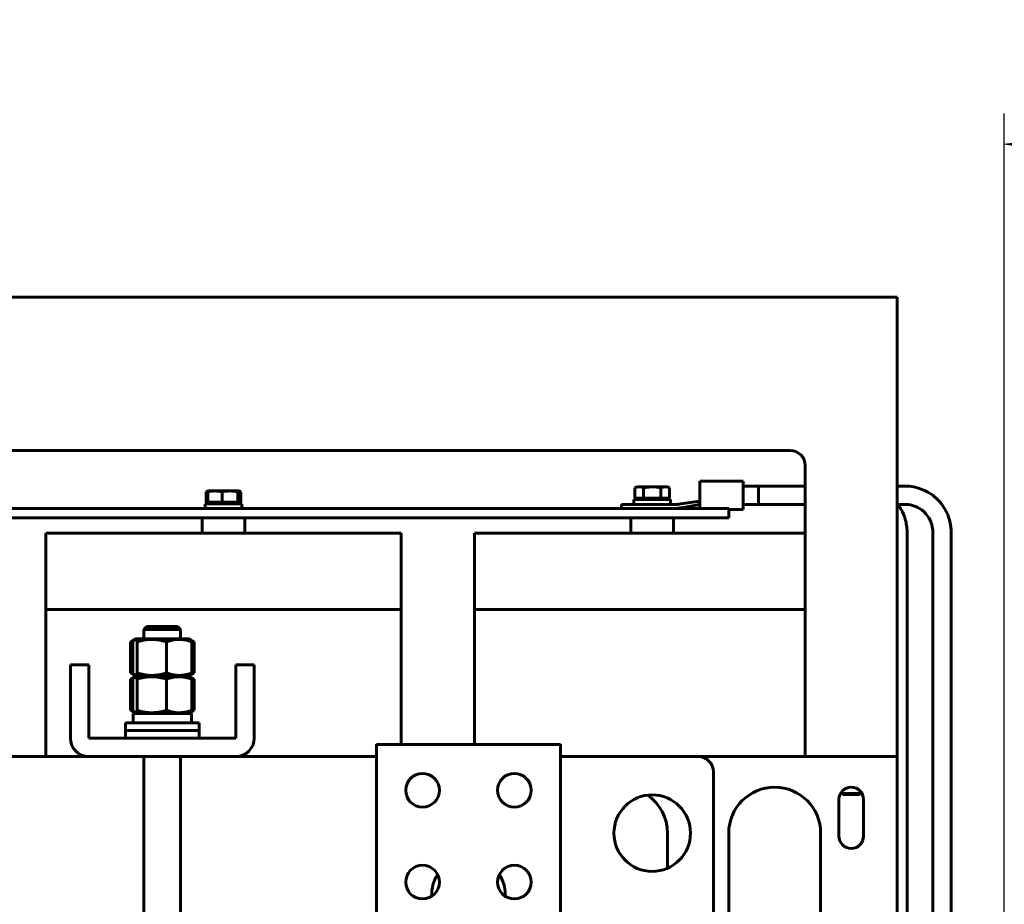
# Model space of a CAD drawing. Header units: millimetres. Extents: x 0 to 297, y 0 to 420.
# Tile 10 of 19: x 167 to 231, y 192 to 250. Entities that reach past the tile are written whole.
import ezdxf

# ---------------------------------------------------------------- set-up
doc = ezdxf.new("R2010")
doc.units = ezdxf.units.MM
doc.linetypes.add('K5LT_BASIC', pattern=[0])
doc.linetypes.add('K5LT_THIN', pattern=[0])
doc.layers.add('Системный слой', color=7, linetype='Continuous')
doc.styles.add('KDIMTEXTSTYLE', font='GOST_AU.SHX', dxfattribs={"width": 0.96, "oblique": 15, "height": 5})
doc.dimstyles.new('KDIMSTYLE (0.20)', dxfattribs={"dimtxt": 5, "dimasz": 1, "dimexe": 2, "dimexo": 0, "dimgap": 1, "dimtad": 1, "dimlfac": 5, "dimtxsty": 'KDIMTEXTSTYLE', "dimsah": 1, "dimcen": 0, "dimdle": 1, "dimadec": 0, "dimazin": 0, "dimtfac": 0.667, "dimtmove": 0, "dimatfit": 3, "dimfxl": 1, "dimtvp": 1, "dimtolj": 1, "dimtzin": 0, "dimarcsym": 0})

# ---------------------------------------------------------------- blocks, each defined once
blk = doc.blocks.new('U36')
at = {"layer": 'Системный слой', "color": 150, "linetype": 'K5LT_BASIC', "lineweight": 60, "true_color": 0x0080ff}
for p, q in [((110.014, 201.444), (101.014, 201.444)), ((131.214, 201.444), (122.014, 201.444)), ((150.014, 201.444), (140.814, 201.444)), ((171.214, 201.444), (162.014, 201.444)), ((190.014, 201.444), (180.814, 201.444)), ((211.014, 201.444), (202.014, 201.444))]:
    blk.add_line(p, q, dxfattribs=at)
blk = doc.blocks.new('U38')
at = {"layer": 'Системный слой', "color": 150, "linetype": 'K5LT_BASIC', "lineweight": 60, "true_color": 0x0080ff}
for p, q in [((212.014, 187.844), (212.014, 200.444)), ((212.014, 186.444), (212.014, 186.644))]:
    blk.add_line(p, q, dxfattribs=at)
blk = doc.blocks.new('U43')
at = {"layer": 'Системный слой', "color": 150, "linetype": 'K5LT_BASIC', "lineweight": 60, "true_color": 0x0080ff}
for p, q in [((214.952, 219.111), (214.952, 218.511)), ((214.952, 218.511), (214.952, 217.911))]:
    blk.add_line(p, q, dxfattribs=at)
blk = doc.blocks.new('U44')
at = {"layer": 'Системный слой', "color": 150, "linetype": 'K5LT_BASIC', "lineweight": 60, "true_color": 0x0080ff}
for p, q in [((174.814, 209.744), (174.814, 209.144)), ((174.814, 201.444), (174.814, 187.844))]:
    blk.add_line(p, q, dxfattribs=at)
blk = doc.blocks.new('U45')
at = {"layer": 'Системный слой', "color": 150, "linetype": 'K5LT_BASIC', "lineweight": 60, "true_color": 0x0080ff}
for p, q in [((177.214, 209.744), (177.214, 209.144)), ((177.214, 201.444), (177.214, 187.844))]:
    blk.add_line(p, q, dxfattribs=at)
blk = doc.blocks.new('U46')
at = {"layer": 'Системный слой', "color": 150, "linetype": 'K5LT_BASIC', "lineweight": 60, "true_color": 0x0080ff}
for p, q in [((175.011, 209.744), (174.814, 209.744)), ((177.214, 209.744), (175.011, 209.744))]:
    blk.add_line(p, q, dxfattribs=at)
blk = doc.blocks.new('U47')
at = {"layer": 'Системный слой', "color": 150, "linetype": 'K5LT_BASIC', "lineweight": 60, "true_color": 0x0080ff}
for p, q in [((175.014, 209.944), (175.178, 209.944)), ((175.178, 209.944), (177.014, 209.944))]:
    blk.add_line(p, q, dxfattribs=at)
blk = doc.blocks.new('U54')
at = {"layer": 'Системный слой', "color": 150, "linetype": 'K5LT_BASIC', "lineweight": 60, "true_color": 0x0080ff}
for p, q in [((177.878, 206.602), (177.95, 206.573)), ((177.95, 206.573), (178.021, 206.538)), ((178.021, 206.538), (178.092, 206.499))]:
    blk.add_line(p, q, dxfattribs=at)
blk = doc.blocks.new('U55')
at = {"layer": 'Системный слой', "color": 150, "linetype": 'K5LT_BASIC', "lineweight": 60, "true_color": 0x0080ff}
for p, q in [((174.007, 204.429), (173.936, 204.468)), ((174.078, 204.394), (174.007, 204.429)), ((174.15, 204.365), (174.078, 204.394))]:
    blk.add_line(p, q, dxfattribs=at)
blk = doc.blocks.new('U56')
at = {"layer": 'Системный слой', "color": 150, "linetype": 'K5LT_BASIC', "lineweight": 60, "true_color": 0x0080ff}
for p, q in [((177.95, 204.394), (177.878, 204.365)), ((178.021, 204.429), (177.95, 204.394)), ((178.092, 204.468), (178.021, 204.429))]:
    blk.add_line(p, q, dxfattribs=at)
blk = doc.blocks.new('U57')
at = {"layer": 'Системный слой', "color": 150, "linetype": 'K5LT_BASIC', "lineweight": 60, "true_color": 0x0080ff}
for p, q in [((173.936, 206.499), (174.007, 206.538)), ((174.007, 206.538), (174.078, 206.573)), ((174.078, 206.573), (174.15, 206.602))]:
    blk.add_line(p, q, dxfattribs=at)
blk = doc.blocks.new('U62')
at = {"layer": 'Системный слой', "color": 150, "linetype": 'K5LT_BASIC', "lineweight": 60, "true_color": 0x0080ff}
for p, q in [((181.015, 218.776), (181.058, 218.766)), ((181.058, 218.766), (181.1, 218.753)), ((181.1, 218.753), (181.143, 218.738))]:
    blk.add_line(p, q, dxfattribs=at)
blk = doc.blocks.new('U63')
at = {"layer": 'Системный слой', "color": 150, "linetype": 'K5LT_BASIC', "lineweight": 60, "true_color": 0x0080ff}
for p, q in [((178.885, 218.738), (178.928, 218.753)), ((178.928, 218.753), (178.97, 218.766)), ((178.97, 218.766), (179.013, 218.776))]:
    blk.add_line(p, q, dxfattribs=at)
blk = doc.blocks.new('U67')
at = {"layer": 'Системный слой', "color": 150, "linetype": 'K5LT_BASIC', "lineweight": 60, "true_color": 0x0080ff}
for p, q in [((224.065, 217.911), (224.08, 217.911)), ((224.08, 217.911), (224.103, 217.911)), ((224.103, 217.911), (224.137, 217.911)), ((224.137, 217.911), (224.187, 217.911)), ((224.187, 217.911), (224.261, 217.911)), ((224.261, 217.911), (224.37, 217.911)), ((224.37, 217.911), (224.523, 217.911)), ((224.523, 217.911), (224.546, 217.911)), ((224.546, 217.911), (224.558, 217.911)), ((224.558, 217.911), (224.583, 217.91)), ((224.583, 217.91), (224.631, 217.909)), ((224.631, 217.909), (224.722, 217.903)), ((224.722, 217.903), (224.891, 217.879)), ((224.891, 217.879), (225.073, 217.831)), ((225.073, 217.831), (225.221, 217.776)), ((225.221, 217.776), (225.233, 217.771)), ((225.233, 217.771), (225.246, 217.766)), ((225.246, 217.766), (225.272, 217.754)), ((225.272, 217.754), (225.324, 217.73)), ((225.324, 217.73), (225.425, 217.677)), ((225.425, 217.677), (225.616, 217.552)), ((225.616, 217.552), (225.815, 217.379)), ((225.815, 217.379), (225.825, 217.368)), ((225.825, 217.368), (225.845, 217.348)), ((225.845, 217.348), (225.884, 217.306)), ((225.884, 217.306), (225.957, 217.218)), ((225.957, 217.218), (226.085, 217.03)), ((226.085, 217.03), (226.203, 216.793)), ((226.203, 216.793), (226.209, 216.78)), ((226.209, 216.78), (226.219, 216.754)), ((226.219, 216.754), (226.238, 216.702)), ((226.238, 216.702), (226.272, 216.599)), ((226.272, 216.599), (226.309, 216.444)), ((226.309, 216.444), (226.334, 216.238)), ((226.334, 216.238), (226.338, 216.105)), ((226.338, 216.105), (226.338, 216.091)), ((226.338, 216.091), (226.338, 216.062)), ((226.338, 216.062), (226.338, 216.002)), ((226.338, 216.002), (226.338, 215.877)), ((226.338, 215.877), (226.338, 215.776)), ((226.338, 215.776), (226.338, 215.725)), ((226.338, 215.725), (226.338, 215.7)), ((226.338, 215.7), (226.338, 215.687)), ((226.338, 215.687), (226.338, 215.679)), ((226.338, 215.679), (226.338, 215.668)), ((226.338, 215.668), (226.338, 215.651)), ((226.338, 215.651), (226.338, 215.626)), ((226.338, 215.626), (226.338, 215.588)), ((226.338, 215.588), (226.338, 215.533)), ((226.338, 215.533), (226.338, 215.451)), ((226.338, 215.451), (226.338, 215.427)), ((226.338, 215.427), (226.338, 215.381)), ((226.338, 215.381), (226.338, 215.289)), ((226.338, 215.289), (226.338, 215.105)), ((226.338, 215.105), (226.338, 214.735)), ((226.338, 214.735), (226.338, 213.997)), ((226.338, 213.997), (226.338, 212.521)), ((226.338, 212.521), (226.338, 209.568)), ((226.338, 209.568), (226.338, 203.662)), ((226.338, 203.662), (226.338, 192.823)), ((226.338, 192.823), (226.338, 187.844)), ((226.338, 186.644), (226.338, 174.911))]:
    blk.add_line(p, q, dxfattribs=at)
blk = doc.blocks.new('U68')
at = {"layer": 'Системный слой', "color": 150, "linetype": 'K5LT_BASIC', "lineweight": 60, "true_color": 0x0080ff}
for p, q in [((214.952, 219.111), (218.014, 219.111)), ((224.014, 219.111), (224.028, 219.111)), ((224.028, 219.111), (224.035, 219.111)), ((224.035, 219.111), (224.043, 219.111)), ((224.043, 219.111), (224.053, 219.111)), ((224.053, 219.111), (224.069, 219.111)), ((224.069, 219.111), (224.093, 219.111)), ((224.093, 219.111), (224.128, 219.111)), ((224.128, 219.111), (224.182, 219.111)), ((224.182, 219.111), (224.264, 219.111)), ((224.264, 219.111), (224.392, 219.111)), ((224.392, 219.111), (224.548, 219.111)), ((224.548, 219.111), (224.565, 219.111)), ((224.565, 219.111), (224.599, 219.11)), ((224.599, 219.11), (224.667, 219.108)), ((224.667, 219.108), (224.808, 219.097)), ((224.808, 219.097), (225.101, 219.055)), ((225.101, 219.055), (225.416, 218.978)), ((225.416, 218.978), (225.697, 218.878)), ((225.697, 218.878), (225.718, 218.869)), ((225.718, 218.869), (225.762, 218.85)), ((225.762, 218.85), (225.848, 218.81)), ((225.848, 218.81), (226.016, 218.721)), ((226.016, 218.721), (226.333, 218.514)), ((226.333, 218.514), (226.667, 218.224)), ((226.667, 218.224), (226.684, 218.207)), ((226.684, 218.207), (226.717, 218.173)), ((226.717, 218.173), (226.781, 218.103)), ((226.781, 218.103), (226.902, 217.957)), ((226.902, 217.957), (227.116, 217.644)), ((227.116, 217.644), (227.314, 217.248)), ((227.314, 217.248), (227.323, 217.226)), ((227.323, 217.226), (227.34, 217.181)), ((227.34, 217.181), (227.372, 217.09)), ((227.372, 217.09), (227.429, 216.904)), ((227.429, 216.904), (227.498, 216.579)), ((227.498, 216.579), (227.533, 216.262)), ((227.533, 216.262), (227.538, 216.104)), ((227.538, 216.104), (227.538, 216.086)), ((227.538, 216.086), (227.538, 216.051)), ((227.538, 216.051), (227.538, 215.983)), ((227.538, 215.983), (227.538, 215.853)), ((227.538, 215.853), (227.538, 215.757)), ((227.538, 215.757), (227.538, 215.71)), ((227.538, 215.71), (227.538, 215.687)), ((227.538, 215.687), (227.538, 215.675)), ((227.538, 215.675), (227.538, 215.668)), ((227.538, 215.668), (227.538, 215.658)), ((227.538, 215.658), (227.538, 215.642)), ((227.538, 215.642), (227.538, 215.619)), ((227.538, 215.619), (227.538, 215.584)), ((227.538, 215.584), (227.538, 215.531)), ((227.538, 215.531), (227.538, 215.451)), ((227.538, 215.451), (227.538, 215.428)), ((227.538, 215.428), (227.538, 215.382)), ((227.538, 215.382), (227.538, 215.29)), ((227.538, 215.29), (227.538, 215.106)), ((227.538, 215.106), (227.538, 214.738)), ((227.538, 214.738), (227.538, 214.002)), ((227.538, 214.002), (227.538, 212.531)), ((227.538, 212.531), (227.538, 209.588)), ((227.538, 209.588), (227.538, 203.703)), ((227.538, 203.703), (227.538, 192.851)), ((227.538, 192.851), (227.538, 187.844)), ((227.538, 186.644), (227.538, 174.911))]:
    blk.add_line(p, q, dxfattribs=at)
blk = doc.blocks.new('U76')
at = {"layer": 'Системный слой', "color": 150, "linetype": 'K5LT_BASIC', "lineweight": 60, "true_color": 0x0080ff}
blk.add_line((211.014, 201.444), (224.014, 201.444), dxfattribs=at)
blk = doc.blocks.new('U77')
at = {"layer": 'Системный слой', "color": 150, "linetype": 'K5LT_BASIC', "lineweight": 60, "true_color": 0x0080ff}
for p, q in [((224.014, 187.844), (224.014, 200.844)), ((224.014, 186.044), (224.014, 186.644))]:
    blk.add_line(p, q, dxfattribs=at)
blk = doc.blocks.new('U81')
at = {"layer": 'Системный слой', "color": 150, "linetype": 'K5LT_BASIC', "lineweight": 60, "true_color": 0x0080ff}
for p, q in [((190.014, 187.844), (190.014, 202.244)), ((190.014, 183.244), (190.014, 186.644))]:
    blk.add_line(p, q, dxfattribs=at)
blk = doc.blocks.new('U82')
at = {"layer": 'Системный слой', "color": 150, "linetype": 'K5LT_BASIC', "lineweight": 60, "true_color": 0x0080ff}
for p, q in [((202.014, 187.844), (202.014, 202.244)), ((202.014, 183.244), (202.014, 186.644))]:
    blk.add_line(p, q, dxfattribs=at)
blk = doc.blocks.new('U96')
at = {"layer": 'Системный слой', "color": 150, "linetype": 'K5LT_BASIC', "lineweight": 60, "true_color": 0x0080ff}
for p, q in [((174.128, 204.399), (174.094, 204.468)), ((174.163, 204.347), (174.128, 204.399)), ((174.199, 204.316), (174.163, 204.347)), ((174.255, 204.313), (174.199, 204.316)), ((174.31, 204.367), (174.255, 204.313)), ((174.365, 204.468), (174.31, 204.367))]:
    blk.add_line(p, q, dxfattribs=at)
blk = doc.blocks.new('U97')
at = {"layer": 'Системный слой', "color": 150, "linetype": 'K5LT_BASIC', "lineweight": 60, "true_color": 0x0080ff}
for p, q in [((174.094, 206.499), (174.129, 206.568)), ((174.129, 206.568), (174.161, 206.617)), ((174.161, 206.617), (174.162, 206.619)), ((174.162, 206.619), (174.164, 206.621)), ((174.164, 206.621), (174.169, 206.626)), ((174.169, 206.626), (174.177, 206.635)), ((174.177, 206.635), (174.195, 206.649)), ((174.195, 206.649), (174.199, 206.651)), ((174.199, 206.651), (174.229, 206.66)), ((174.229, 206.66), (174.23, 206.66)), ((174.23, 206.66), (174.231, 206.66)), ((174.231, 206.66), (174.234, 206.66)), ((174.234, 206.66), (174.239, 206.659)), ((174.239, 206.659), (174.25, 206.656)), ((174.25, 206.656), (174.264, 206.649)), ((174.264, 206.649), (174.265, 206.649)), ((174.265, 206.649), (174.266, 206.648)), ((174.266, 206.648), (174.269, 206.646)), ((174.269, 206.646), (174.274, 206.641)), ((174.274, 206.641), (174.286, 206.631)), ((174.286, 206.631), (174.298, 206.616)), ((174.298, 206.616), (174.299, 206.615)), ((174.299, 206.615), (174.301, 206.612)), ((174.301, 206.612), (174.306, 206.607)), ((174.306, 206.607), (174.314, 206.595)), ((174.314, 206.595), (174.33, 206.568)), ((174.33, 206.568), (174.363, 206.503)), ((174.363, 206.503), (174.365, 206.499))]:
    blk.add_line(p, q, dxfattribs=at)
blk = doc.blocks.new('U98')
at = {"layer": 'Системный слой', "color": 150, "linetype": 'K5LT_BASIC', "lineweight": 60, "true_color": 0x0080ff}
for p, q in [((177.607, 206.704), (174.289, 206.704)), ((177.739, 206.704), (177.607, 206.704))]:
    blk.add_line(p, q, dxfattribs=at)
blk = doc.blocks.new('U99')
at = {"layer": 'Системный слой', "color": 150, "linetype": 'K5LT_BASIC', "lineweight": 60, "true_color": 0x0080ff}
for p, q in [((177.95, 206.834), (177.878, 206.805)), ((178.021, 206.869), (177.95, 206.834)), ((178.092, 206.908), (178.021, 206.869))]:
    blk.add_line(p, q, dxfattribs=at)
blk = doc.blocks.new('U100')
at = {"layer": 'Системный слой', "color": 150, "linetype": 'K5LT_BASIC', "lineweight": 60, "true_color": 0x0080ff}
for p, q in [((174.007, 206.869), (173.936, 206.908)), ((174.078, 206.834), (174.007, 206.869)), ((174.15, 206.805), (174.078, 206.834))]:
    blk.add_line(p, q, dxfattribs=at)
blk = doc.blocks.new('U101')
at = {"layer": 'Системный слой', "color": 150, "linetype": 'K5LT_BASIC', "lineweight": 60, "true_color": 0x0080ff}
for p, q in [((174.007, 208.978), (174.078, 209.013)), ((174.078, 209.013), (174.15, 209.042)), ((173.936, 208.939), (174.007, 208.978))]:
    blk.add_line(p, q, dxfattribs=at)
blk = doc.blocks.new('U102')
at = {"layer": 'Системный слой', "color": 150, "linetype": 'K5LT_BASIC', "lineweight": 60, "true_color": 0x0080ff}
for p, q in [((177.878, 209.042), (177.95, 209.013)), ((177.95, 209.013), (178.021, 208.978)), ((178.021, 208.978), (178.092, 208.939))]:
    blk.add_line(p, q, dxfattribs=at)
blk = doc.blocks.new('U103')
at = {"layer": 'Системный слой', "color": 150, "linetype": 'K5LT_BASIC', "lineweight": 60, "true_color": 0x0080ff}
for start, end in [(147.27132, 182.86584), (0, 32.72868), (357.13416, 0)]:
    blk.add_arc((196.014, 192.444), 2.4, start, end, dxfattribs=at)
blk = doc.blocks.new('U107')
at = {"layer": 'Системный слой', "color": 150, "linetype": 'K5LT_BASIC', "lineweight": 60, "true_color": 0x0080ff}
for p, q in [((180.983, 218.056), (180.976, 218.064)), ((180.989, 218.054), (180.983, 218.056)), ((180.996, 218.057), (180.989, 218.054)), ((180.997, 218.059), (180.996, 218.057)), ((180.999, 218.061), (180.997, 218.059)), ((181, 218.064), (180.999, 218.061))]:
    blk.add_line(p, q, dxfattribs=at)
blk = doc.blocks.new('U108')
at = {"layer": 'Системный слой', "color": 150, "linetype": 'K5LT_BASIC', "lineweight": 60, "true_color": 0x0080ff}
for p, q in [((180.988, 218.794), (180.991, 218.793)), ((180.991, 218.793), (180.993, 218.793)), ((180.993, 218.793), (180.996, 218.792)), ((180.996, 218.792), (181.009, 218.782)), ((181.009, 218.782), (181.023, 218.764)), ((181.023, 218.764), (181.037, 218.738))]:
    blk.add_line(p, q, dxfattribs=at)
blk = doc.blocks.new('U111')
at = {"layer": 'Системный слой', "color": 150, "linetype": 'K5LT_BASIC', "lineweight": 60, "true_color": 0x0080ff}
for p, q in [((177.607, 206.704), (174.289, 206.704)), ((177.739, 206.704), (177.607, 206.704))]:
    blk.add_line(p, q, dxfattribs=at)
blk = doc.blocks.new('U112')
at = {"layer": 'Системный слой', "color": 150, "linetype": 'K5LT_BASIC', "lineweight": 60, "true_color": 0x0080ff}
for p, q in [((174.128, 206.839), (174.094, 206.908)), ((174.163, 206.787), (174.128, 206.839)), ((174.199, 206.756), (174.163, 206.787)), ((174.255, 206.753), (174.199, 206.756)), ((174.31, 206.807), (174.255, 206.753)), ((174.365, 206.908), (174.31, 206.807))]:
    blk.add_line(p, q, dxfattribs=at)
blk = doc.blocks.new('U113')
at = {"layer": 'Системный слой', "color": 150, "linetype": 'K5LT_BASIC', "lineweight": 60, "true_color": 0x0080ff}
for p, q in [((174.129, 209.008), (174.163, 209.06)), ((174.163, 209.06), (174.199, 209.091)), ((174.199, 209.091), (174.217, 209.099)), ((174.217, 209.099), (174.273, 209.083)), ((174.273, 209.083), (174.328, 209.012)), ((174.328, 209.012), (174.365, 208.939)), ((174.094, 208.939), (174.129, 209.008))]:
    blk.add_line(p, q, dxfattribs=at)
blk = doc.blocks.new('U148')
at = {"layer": 'Системный слой', "color": 150, "linetype": 'K5LT_BASIC', "lineweight": 60, "true_color": 0x0080ff}
for p, q in [((224.019, 217.971), (224.014, 217.978)), ((224.027, 217.961), (224.019, 217.971)), ((224.033, 217.954), (224.027, 217.961)), ((224.037, 217.948), (224.033, 217.954)), ((224.047, 217.936), (224.037, 217.948)), ((224.065, 217.912), (224.047, 217.936)), ((224.09, 217.877), (224.065, 217.912)), ((224.114, 217.844), (224.09, 217.877)), ((224.141, 217.805), (224.114, 217.844)), ((224.154, 217.785), (224.141, 217.805)), ((224.161, 217.775), (224.154, 217.785)), ((224.164, 217.77), (224.161, 217.775)), ((224.241, 217.648), (224.164, 217.77)), ((224.306, 217.532), (224.241, 217.648)), ((224.337, 217.473), (224.306, 217.532)), ((224.352, 217.444), (224.337, 217.473)), ((224.359, 217.429), (224.352, 217.444)), ((224.363, 217.422), (224.359, 217.429)), ((224.425, 217.285), (224.363, 217.422)), ((224.473, 217.162), (224.425, 217.285)), ((224.495, 217.101), (224.473, 217.162)), ((224.506, 217.069), (224.495, 217.101)), ((224.511, 217.054), (224.506, 217.069)), ((224.513, 217.046), (224.511, 217.054)), ((224.566, 216.859), (224.513, 217.046)), ((224.592, 216.751), (224.566, 216.859)), ((224.603, 216.695), (224.592, 216.751)), ((224.609, 216.668), (224.603, 216.695)), ((224.611, 216.654), (224.609, 216.668)), ((224.612, 216.646), (224.611, 216.654)), ((224.631, 216.531), (224.612, 216.646)), ((224.643, 216.446), (224.631, 216.531)), ((224.648, 216.403), (224.643, 216.446)), ((224.65, 216.381), (224.648, 216.403)), ((224.651, 216.37), (224.65, 216.381)), ((224.651, 216.365), (224.651, 216.37)), ((224.652, 216.355), (224.651, 216.365)), ((224.66, 216.238), (224.652, 216.355)), ((224.663, 216.18), (224.66, 216.238)), ((224.663, 216.151), (224.663, 216.18)), ((224.663, 216.137), (224.663, 216.151)), ((224.663, 216.129), (224.663, 216.137)), ((224.663, 216.126), (224.663, 216.129)), ((224.664, 216.096), (224.663, 216.126)), ((224.664, 216.053), (224.664, 216.096)), ((224.663, 216.032), (224.664, 216.053)), ((224.663, 216.022), (224.663, 216.032)), ((224.663, 216.017), (224.663, 216.022)), ((224.663, 215.958), (224.663, 216.017)), ((224.663, 215.806), (224.663, 215.958)), ((224.663, 211.576), (224.663, 215.806)), ((224.663, 201.407), (224.663, 211.576)), ((224.663, 194.831), (224.663, 201.407)), ((224.663, 191.543), (224.663, 194.831)), ((224.663, 189.899), (224.663, 191.543)), ((224.663, 189.081), (224.663, 189.899)), ((224.663, 188.691), (224.663, 189.081)), ((224.663, 188.506), (224.663, 188.691)), ((224.663, 188.416), (224.663, 188.506)), ((224.663, 188.372), (224.663, 188.416)), ((224.663, 188.351), (224.663, 188.372)), ((224.663, 188.34), (224.663, 188.351)), ((224.663, 188.334), (224.663, 188.34)), ((224.663, 188.241), (224.663, 188.334)), ((224.663, 188.16), (224.663, 188.241)), ((224.663, 188.12), (224.663, 188.16)), ((224.663, 188.1), (224.663, 188.12)), ((224.663, 188.091), (224.663, 188.1)), ((224.663, 188.086), (224.663, 188.091)), ((224.663, 188.018), (224.663, 188.086)), ((224.663, 187.938), (224.663, 188.018)), ((224.663, 187.899), (224.663, 187.938)), ((224.663, 187.88), (224.663, 187.899)), ((224.663, 187.871), (224.663, 187.88)), ((224.663, 187.866), (224.663, 187.871)), ((224.663, 187.864), (224.663, 187.866)), ((224.663, 187.862), (224.663, 187.864)), ((224.663, 187.86), (224.663, 187.862)), ((224.663, 187.857), (224.663, 187.86)), ((224.663, 187.855), (224.663, 187.857)), ((224.663, 187.853), (224.663, 187.855)), ((224.663, 187.85), (224.663, 187.853)), ((224.663, 187.844), (224.663, 187.85))]:
    blk.add_line(p, q, dxfattribs=at)
blk = doc.blocks.new('KDIMARROW_01')
at = {"layer": 'Системный слой'}
blk.add_hatch(color=0, dxfattribs=at).paths.add_polyline_path([(-5, -0.658), (0, 0), (-5, 0.658), (-4.5, 0)])
at = {"layer": 'Системный слой', "color": 0, "linetype": 'K5LT_THIN', "lineweight": 18}
for p, q in [((-4.5, 0), (-5, 0.658)), ((-5, 0.658), (0, 0)), ((0, 0), (-5, -0.658)), ((-5, -0.658), (-4.5, 0)), ((0, 0), (-1, 0))]:
    blk.add_line(p, q, dxfattribs=at)

msp = doc.modelspace()

# ---------------------------------------------------------------- linework, layer by layer
at = {"layer": 'Системный слой', "color": 150, "linetype": 'K5LT_BASIC', "lineweight": 60, "true_color": 0x0080ff}
for p, q in [((224.014, 231.4436), (88.014, 231.4436)), ((224.014, 230.8436), (224.014, 231.4436)), ((224.014, 230.8436), (224.014, 202.0436)), ((217.014, 221.4436), (95.014, 221.4436)), ((218.014, 202.0436), (218.014, 220.4436)), ((211.1163, 219.4443), (213.9517, 219.4443)), ((211.1163, 219.4443), (213.9517, 219.4443)), ((211.1163, 217.9105), (211.1163, 219.4443)), ((213.9517, 217.5768), (213.9517, 219.4443)), ((179.0324, 218.7923), (178.8847, 218.7385)), ((178.8847, 218.0636), (178.8847, 218.7385)), ((178.9912, 218.0636), (178.9912, 218.7385)), ((179.036, 218.7936), (179.0321, 218.7922)), ((179.4542, 218.7936), (179.036, 218.7936)), ((179.4542, 218.7936), (180.4286, 218.7936)), ((179.9173, 218.0636), (179.9173, 218.7385)), ((180.9884, 218.7936), (180.4286, 218.7936)), ((180.94, 218.0636), (180.94, 218.7385)), ((180.992, 218.7936), (180.9884, 218.7936)), ((180.992, 218.7936), (180.9959, 218.7922)), ((180.9956, 218.7923), (181.1433, 218.7385)), ((181.0368, 218.0636), (181.0368, 218.7385)), ((181.1433, 218.0636), (181.1433, 218.7385)), ((207.036, 219.0604), (206.8847, 219.0054)), ((206.8847, 218.3304), (206.8847, 219.0054)), ((207.167, 219.0604), (207.036, 219.0604)), ((208.014, 219.0604), (207.167, 219.0604)), ((207.4493, 218.3304), (207.4493, 219.0054)), ((208.014, 219.0604), (208.861, 219.0604)), ((208.5786, 218.3304), (208.5786, 219.0054)), ((208.992, 219.0604), (208.861, 219.0604)), ((208.992, 219.0604), (209.1433, 219.0054)), ((209.1433, 218.3304), (209.1433, 219.0054)), ((214.9517, 219.1109), (213.9517, 219.1109)), ((218.014, 219.1109), (214.9517, 219.1109)), ((178.9912, 218.0636), (178.8847, 218.0636)), ((179.3393, 218.0636), (178.9912, 218.0636)), ((179.0324, 218.0572), (179.026, 218.0636)), ((179.126, 217.9636), (179.0318, 218.0578)), ((179.9173, 218.0636), (179.5692, 218.0636)), ((180.3017, 218.0636), (179.9173, 218.0636)), ((180.94, 218.0636), (180.5556, 218.0636)), ((180.902, 217.9636), (180.9962, 218.0578)), ((180.9764, 218.0636), (180.94, 218.0636)), ((180.9956, 218.0572), (181.002, 218.0636)), ((181.0368, 218.0636), (181.0004, 218.0636)), ((181.1433, 218.0636), (181.0368, 218.0636)), ((206.814, 217.9104), (206.814, 218.2304)), ((206.814, 218.2304), (209.214, 218.2304)), ((207.0969, 218.3304), (206.8847, 218.3304)), ((207.126, 218.2304), (207.026, 218.3304)), ((207.4493, 218.3304), (207.2371, 218.3304)), ((207.8738, 218.3304), (207.4493, 218.3304)), ((208.5786, 218.3304), (208.1542, 218.3304)), ((208.7909, 218.3304), (208.5786, 218.3304)), ((208.902, 218.2304), (209.002, 218.3304)), ((209.1433, 218.3304), (208.9311, 218.3304)), ((209.214, 217.9104), (209.214, 218.2304)), ((211.1163, 218.1249), (209.883, 217.9487)), ((119.014, 217.6436), (213.014, 217.6436)), ((178.814, 217.6436), (178.814, 217.9636)), ((178.814, 217.9636), (181.214, 217.9636)), ((181.214, 217.6436), (181.214, 217.9636)), ((206.0125, 217.9104), (206.0125, 217.6436)), ((209.4601, 217.9104), (206.0125, 217.9104)), ((209.3776, 217.6436), (209.6152, 217.6436)), ((209.4601, 217.9104), (209.6152, 217.9104)), ((209.8805, 217.9483), (209.883, 217.9487)), ((210.037, 217.7186), (210.0246, 217.7164)), ((211.1163, 217.9105), (210.037, 217.7186)), ((211.1163, 217.6436), (211.1163, 217.9105)), ((213.014, 217.6436), (213.014, 217.0436)), ((213.014, 217.5768), (213.9517, 217.5768)), ((214.9517, 217.9109), (213.9517, 217.9109)), ((218.014, 217.9109), (214.9517, 217.9109)), ((119.014, 217.0436), (213.014, 217.0436)), ((178.614, 217.0436), (178.614, 216.0436)), ((181.414, 217.0436), (181.414, 216.0436)), ((206.614, 217.0436), (206.614, 216.0436)), ((209.414, 217.0436), (209.414, 216.0436)), ((168.414, 216.0436), (168.414, 211.0436)), ((168.414, 216.0436), (191.614, 216.0436)), ((191.614, 216.0436), (191.614, 211.0436)), ((196.414, 216.0436), (196.414, 211.0436)), ((196.414, 216.0436), (218.014, 216.0436)), ((168.414, 211.0436), (168.414, 201.4436)), ((168.414, 211.0436), (191.614, 211.0436)), ((168.414, 211.0436), (191.614, 211.0436)), ((191.614, 211.0436), (191.614, 202.2436)), ((196.414, 211.0436), (196.414, 202.2436)), ((196.414, 211.0436), (218.014, 211.0436)), ((196.414, 211.0436), (218.014, 211.0436)), ((175.014, 209.9436), (174.814, 209.7436)), ((177.014, 209.9436), (177.214, 209.7436)), ((174.1986, 209.0914), (173.9355, 208.9395)), ((174.289, 209.1436), (174.1985, 209.0913)), ((177.739, 209.1436), (174.289, 209.1436)), ((177.739, 209.1436), (177.8295, 209.0913)), ((177.8295, 209.0913), (178.0924, 208.9395)), ((173.9355, 206.9076), (173.9355, 208.9395)), ((174.0941, 206.9076), (174.0941, 208.9395)), ((174.3645, 206.9076), (174.3645, 208.9395)), ((176.2845, 206.9076), (176.2845, 208.9395)), ((177.9339, 206.9076), (177.9339, 208.9395)), ((178.0924, 206.9076), (178.0924, 208.9395)), ((170.014, 206.2436), (170.014, 207.4436)), ((170.014, 207.4436), (171.214, 207.4436)), ((171.214, 207.4436), (171.214, 206.2436)), ((180.814, 206.2436), (180.814, 207.4436)), ((180.814, 207.4436), (182.014, 207.4436)), ((182.014, 207.4436), (182.014, 206.2436)), ((174.1985, 206.7558), (173.9355, 206.9076)), ((174.1986, 206.6514), (173.9355, 206.4995)), ((173.9355, 204.4676), (173.9355, 206.4995)), ((174.0941, 204.4676), (174.0941, 206.4995)), ((174.289, 206.7036), (174.1985, 206.7558)), ((174.289, 206.7036), (174.1985, 206.6513)), ((174.3645, 204.4676), (174.3645, 206.4995)), ((176.2845, 204.4676), (176.2845, 206.4995)), ((177.739, 206.7036), (177.8294, 206.7558)), ((177.739, 206.7036), (177.8295, 206.6513)), ((177.8294, 206.7558), (178.0924, 206.9076)), ((177.8295, 206.6513), (178.0924, 206.4995)), ((177.9339, 204.4676), (177.9339, 206.4995)), ((178.0924, 204.4676), (178.0924, 206.4995)), ((170.014, 202.6436), (170.014, 206.2436)), ((171.214, 206.2436), (171.214, 202.6436)), ((180.814, 202.6436), (180.814, 206.2436)), ((182.014, 206.2436), (182.014, 202.6436)), ((174.1985, 204.3158), (173.9355, 204.4676)), ((174.104, 204.2636), (174.104, 203.6436)), ((177.924, 204.2636), (174.104, 204.2636)), ((174.289, 204.2636), (174.1985, 204.3158)), ((177.739, 204.2636), (177.8294, 204.3158)), ((177.8294, 204.3158), (178.0924, 204.4676)), ((177.924, 204.2636), (177.924, 203.6436)), ((173.614, 203.6436), (173.614, 203.1436)), ((178.414, 203.6436), (173.614, 203.6436)), ((178.414, 203.6436), (178.414, 203.1436)), ((171.214, 202.6436), (180.814, 202.6436)), ((178.414, 203.1436), (173.614, 203.1436)), ((173.614, 203.1436), (173.614, 202.6436)), ((178.414, 203.1436), (173.614, 203.1436)), ((178.414, 203.1436), (178.414, 202.6436)), ((190.014, 202.2436), (202.014, 202.2436)), ((218.014, 201.4436), (218.014, 202.0436)), ((224.014, 202.0436), (224.014, 201.4436)), ((180.814, 201.4436), (171.214, 201.4436)), ((224.014, 201.4436), (218.014, 201.4436)), ((224.014, 200.8436), (224.014, 201.4436)), ((220.414, 199.0236), (220.414, 199.1727)), ((220.474, 198.9636), (220.414, 199.0236)), ((220.414, 199.0236), (221.614, 199.0236)), ((221.554, 198.9636), (220.474, 198.9636)), ((221.554, 198.9636), (221.614, 199.0236)), ((221.614, 199.0236), (221.614, 199.1727)), ((220.214, 196.2436), (220.214, 198.6436)), ((221.814, 198.6436), (221.814, 196.2436)), ((209.014, 196.4436), (209.014, 194.1523)), ((213.014, 190.4436), (213.014, 196.4436)), ((219.014, 196.4436), (219.014, 190.4436))]:
    msp.add_line(p, q, dxfattribs=at)
for centre, radius in [((193.014, 199.2436), 1.1), ((199.014, 199.2436), 1.1), ((208.014, 196.4436), 2.5), ((193.014, 193.2436), 1.1), ((199.014, 193.2436), 1.1)]:
    msp.add_circle(centre, radius, dxfattribs=at)
for centre, radius, start, end in [((217.014, 220.4436), 1, 0, 90), ((171.214, 202.6436), 1.2, 180, 270), ((180.814, 202.6436), 1.2, 270, 0), ((211.014, 200.4436), 1, 0, 90), ((216.014, 196.4436), 3, 0, 180), ((221.014, 198.6436), 0.8, 0, 180), ((206.014, 196.4436), 3, 0, 55.771134), ((221.014, 196.2436), 0.8, 180, 0)]:
    msp.add_arc(centre, radius, start, end, dxfattribs=at)
for points, knots in [([(178.9912, 218.7385), (179.0679, 218.7555), (179.1454, 218.7695), (179.2999, 218.7885), (179.3771, 218.7936), (179.4542, 218.7936)], [0.004802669, 0.004802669, 0.004802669, 0.004802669, 0.006225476, 0.006225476, 0.0076482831, 0.0076482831, 0.0076482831, 0.0076482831]), ([(207.4493, 219.0054), (207.5428, 219.0224), (207.6374, 219.0364), (207.8258, 219.0554), (207.92, 219.0604), (208.014, 219.0604)], [0.004802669, 0.004802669, 0.004802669, 0.004802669, 0.006225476, 0.006225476, 0.0076482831, 0.0076482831, 0.0076482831, 0.0076482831]), ([(207.2371, 218.3304), (207.2138, 218.3238), (207.167, 218.3171), (207.1203, 218.3238), (207.0969, 218.3304)], [0, 0, 0, 0, 2.5000056, 5, 5, 5, 5]), ([(208.014, 218.3204), (208.0081, 218.3204), (207.9964, 218.3205), (207.9789, 218.321), (207.9643, 218.3217), (207.9526, 218.3223), (207.9439, 218.3229), (207.9351, 218.3236), (207.9234, 218.3246), (207.9087, 218.326), (207.8911, 218.3281), (207.8795, 218.3296), (207.8738, 218.3304)], [0, 0, 0, 0, 0.125, 0.25, 0.375, 0.4375, 0.5, 0.5625, 0.625, 0.75, 0.875, 1, 1, 1, 1]), ([(209.6152, 217.9104), (209.636, 217.9136), (209.6566, 217.9166), (209.6888, 217.9213), (209.6993, 217.9228), (209.7157, 217.9251), (209.7211, 217.9259), (209.7321, 217.9274), (209.7374, 217.9282), (209.7546, 217.9306), (209.7716, 217.933), (209.7884, 217.9354), (209.7996, 217.9369), (209.8049, 217.9377), (209.8339, 217.9417), (209.8571, 217.945), (209.8805, 217.9483)], [0, 0, 0, 0, 0.25, 0.25, 0.375, 0.375, 0.4375, 0.4375, 0.5, 0.5, 0.625, 0.6875, 0.6875, 0.75, 0.75, 1, 1, 1, 1]), ([(210.0246, 217.7164), (209.9516, 217.7035), (209.8809, 217.6919), (209.7444, 217.6684), (209.6787, 217.6564), (209.6152, 217.6436)], [0, 0, 0, 0, 0.0011681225, 0.0011681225, 0.0023362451, 0.0023362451, 0.0023362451, 0.0023362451]), ([(174.3645, 208.9395), (174.4857, 208.9774), (174.6643, 209.0253), (174.8842, 209.0657), (175.0221, 209.0841), (175.1448, 209.0952), (175.2531, 209.1), (175.3593, 209.1006), (175.4669, 209.0974), (175.5926, 209.0879), (175.7078, 209.0737), (175.8568, 209.0498), (176.0459, 209.0094), (176.2033, 208.9649), (176.2845, 208.9395)], [0, 0, 0, 0, 2.8883787, 4.2258149, 5.1533753, 6.1047294, 7.0775738, 7.6606295, 8.5561613, 9.5552416, 10.5544492, 11.2185175, 13.019437, 15, 15, 15, 15]), ([(176.2845, 208.9395), (176.3876, 208.977), (176.5394, 209.0246), (176.7268, 209.0649), (176.8442, 209.0834), (176.9496, 209.0948), (177.0397, 209.0996), (177.132, 209.1007), (177.225, 209.0979), (177.3363, 209.0882), (177.4285, 209.0752), (177.538, 209.0554), (177.702, 209.0177), (177.8453, 208.9717), (177.9339, 208.9395)], [0, 0, 0, 0, 2.8814613, 4.2007918, 5.12203, 6.0737295, 7.054851, 7.5526049, 8.5536622, 9.549854, 10.5399482, 11.0322282, 12.5081996, 15, 15, 15, 15]), ([(177.9339, 208.9395), (177.9118, 208.9885), (177.8896, 209.0289), (177.8546, 209.0724), (177.8421, 209.084), (177.8294, 209.0913)], [0.0000002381, 0.0000002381, 0.0000002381, 0.0000002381, 0.0026241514, 0.0026241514, 0.0040824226, 0.0040824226, 0.0040824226, 0.0040824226]), ([(176.2845, 206.9076), (176.217, 206.8865), (176.096, 206.8517), (175.9543, 206.8182), (175.8437, 206.7959), (175.7467, 206.7791), (175.6265, 206.763), (175.5018, 206.7518), (175.3745, 206.7463), (175.2463, 206.747), (175.1178, 206.7539), (174.9842, 206.7673), (174.8144, 206.7926), (174.6055, 206.837), (174.4459, 206.8822), (174.3645, 206.9076)], [0, 0, 0, 0, 1.7574755, 3.1079822, 3.5727801, 4.521117, 5.5143802, 6.5389537, 7.5882315, 8.6450228, 9.7032882, 10.765137, 11.9622257, 13.9323, 16, 16, 16, 16]), ([(174.3645, 206.4995), (174.5197, 206.548), (174.6769, 206.5884), (174.9174, 206.6306), (174.9984, 206.6417), (175.1617, 206.6565), (175.2431, 206.6603), (175.4865, 206.6603), (175.6477, 206.6452), (175.9683, 206.5892), (176.1283, 206.5483), (176.2845, 206.4995)], [0.003844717, 0.003844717, 0.003844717, 0.003844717, 0.006467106, 0.006467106, 0.0077783, 0.0077783, 0.009089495, 0.009089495, 0.011711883, 0.011711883, 0.014334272, 0.014334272, 0.014334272, 0.014334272]), ([(177.9339, 206.9076), (177.8308, 206.8701), (177.6789, 206.8226), (177.4916, 206.7823), (177.3742, 206.7637), (177.2688, 206.7524), (177.1786, 206.7475), (177.0864, 206.7464), (176.9934, 206.7492), (176.8821, 206.7589), (176.7899, 206.772), (176.6804, 206.7917), (176.5164, 206.8295), (176.3731, 206.8754), (176.2845, 206.9076)], [0, 0, 0, 0, 2.8814613, 4.2007918, 5.12203, 6.0737295, 7.054851, 7.5526049, 8.5536622, 9.549854, 10.5399482, 11.0322282, 12.5081996, 15, 15, 15, 15]), ([(176.2845, 206.4995), (176.4191, 206.5485), (176.5548, 206.5889), (176.8289, 206.6448), (176.9674, 206.6602), (177.1777, 206.6603), (177.2482, 206.6566), (177.3875, 206.6419), (177.4567, 206.631), (177.6631, 206.589), (177.7991, 206.5485), (177.9339, 206.4995)], [0.000000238, 0.000000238, 0.000000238, 0.000000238, 0.002624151, 0.002624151, 0.005248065, 0.005248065, 0.006560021, 0.006560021, 0.007871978, 0.007871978, 0.010495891, 0.010495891, 0.010495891, 0.010495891]), ([(177.8294, 206.7558), (177.8387, 206.7612), (177.8613, 206.7801), (177.8962, 206.8297), (177.9216, 206.8803), (177.9339, 206.9076)], [0, 0, 0, 0, 1.5734711, 3.8428207, 6, 6, 6, 6]), ([(177.9339, 206.4995), (177.9189, 206.5328), (177.8952, 206.5788), (177.8648, 206.6212), (177.8449, 206.641), (177.8339, 206.6488), (177.8294, 206.6514)], [0, 0, 0, 0, 3.0517276, 4.803619, 6.1211469, 7, 7, 7, 7]), ([(176.2845, 204.4676), (176.1633, 204.4298), (175.9847, 204.3818), (175.7648, 204.3415), (175.6269, 204.323), (175.5042, 204.312), (175.3959, 204.3072), (175.2897, 204.3065), (175.1821, 204.3097), (175.0564, 204.3193), (174.9412, 204.3334), (174.7922, 204.3573), (174.6031, 204.3977), (174.4457, 204.4423), (174.3645, 204.4676)], [0, 0, 0, 0, 2.8883787, 4.2258149, 5.1533753, 6.1047294, 7.0775738, 7.6606295, 8.5561613, 9.5552416, 10.5544492, 11.2185175, 13.019437, 15, 15, 15, 15]), ([(177.9339, 204.4676), (177.8308, 204.4301), (177.6789, 204.3826), (177.4916, 204.3423), (177.3742, 204.3237), (177.2688, 204.3124), (177.1786, 204.3075), (177.0864, 204.3064), (176.9934, 204.3092), (176.8821, 204.3189), (176.7899, 204.332), (176.6804, 204.3517), (176.5164, 204.3895), (176.3731, 204.4354), (176.2845, 204.4676)], [0, 0, 0, 0, 2.8814613, 4.2007918, 5.12203, 6.0737295, 7.054851, 7.5526049, 8.5536622, 9.549854, 10.5399482, 11.0322282, 12.5081996, 15, 15, 15, 15]), ([(177.8294, 204.3158), (177.8387, 204.3212), (177.8613, 204.3401), (177.8962, 204.3897), (177.9216, 204.4403), (177.9339, 204.4676)], [0, 0, 0, 0, 1.5734711, 3.8428207, 6, 6, 6, 6])]:
    msp.add_open_spline(points, degree=3, knots=knots, dxfattribs=at)
for points in [[(179.0324, 218.7922), (179.0187, 218.7871), (179.0049, 218.7677), (178.9912, 218.7385)], [(179.4542, 218.7936), (179.6089, 218.7936), (179.7633, 218.7727), (179.9173, 218.7385)], [(179.9173, 218.7385), (180.0877, 218.7728), (180.2582, 218.7936), (180.4286, 218.7936)], [(180.4286, 218.7936), (180.5991, 218.7936), (180.7696, 218.7728), (180.94, 218.7385)], [(180.94, 218.7385), (180.9562, 218.7728), (180.9723, 218.7936), (180.9884, 218.7936)], [(206.8847, 219.0054), (206.9788, 219.0396), (207.0729, 219.0604), (207.167, 219.0604)], [(207.167, 219.0604), (207.2611, 219.0604), (207.3552, 219.0396), (207.4493, 219.0054)], [(208.014, 219.0604), (208.2026, 219.0604), (208.3909, 219.0395), (208.5786, 219.0054)], [(208.5786, 219.0054), (208.6727, 219.0396), (208.7669, 219.0604), (208.861, 219.0604)], [(208.861, 219.0604), (208.9551, 219.0604), (209.0492, 219.0396), (209.1433, 219.0054)], [(179.0276, 218.0636), (179.0292, 218.0609), (179.0308, 218.0588), (179.0324, 218.0572)], [(179.4542, 218.0536), (179.4351, 218.0536), (179.3967, 218.0552), (179.3584, 218.0602), (179.3393, 218.0636)], [(179.5692, 218.0636), (179.5309, 218.0569), (179.4926, 218.0536), (179.4542, 218.0536)], [(180.5556, 218.0636), (180.471, 218.0503), (180.3863, 218.0503), (180.3017, 218.0636)], [(208.1542, 218.3304), (208.1075, 218.3238), (208.0608, 218.3204), (208.014, 218.3204)], [(208.9311, 218.3304), (208.8843, 218.3172), (208.8376, 218.3172), (208.7909, 218.3304)]]:
    msp.add_open_spline(points, degree=3, dxfattribs=at)

# ---------------------------------------------------------------- block references
at = {"layer": 'Системный слой'}
for name in ['U63', 'U108', 'U62', 'U43', 'U68', 'U107', 'U148', 'U67', 'U44', 'U46', 'U47', 'U45', 'U101', 'U113', 'U102', 'U100', 'U57', 'U112', 'U97', 'U98', 'U111', 'U99', 'U54', 'U55', 'U96', 'U56', 'U81', 'U82', 'U76', 'U36', 'U77', 'U38', 'U103']:
    msp.add_blockref(name, (0, 0), dxfattribs=at)

# ---------------------------------------------------------------- dimensions: what is measured, and where the dimension line sits
at = {"layer": 'Системный слой', "color": 7}
msp.add_linear_dim(base=(88.014, 241.4436), p1=(231.0116, 180.9926), p2=(88.014, 230.8436), location=(159.5128, 241.4436), text='\\H5.0;\\W0.965;\\Q15;\\H5.0;\\W0.965;\\Q15;\\Q15;Ш', dimstyle='KDIMSTYLE (0.20)', override={"dimexo": 0, "dimblk1": 'KDIMARROW_01', "dimblk2": 'KDIMARROW_01', "dimse1": 0, "dimse2": 0, "dimclrt": 7, "dimtolj": 1}, dxfattribs=at).render()

doc.saveas('drawing.dxf')
